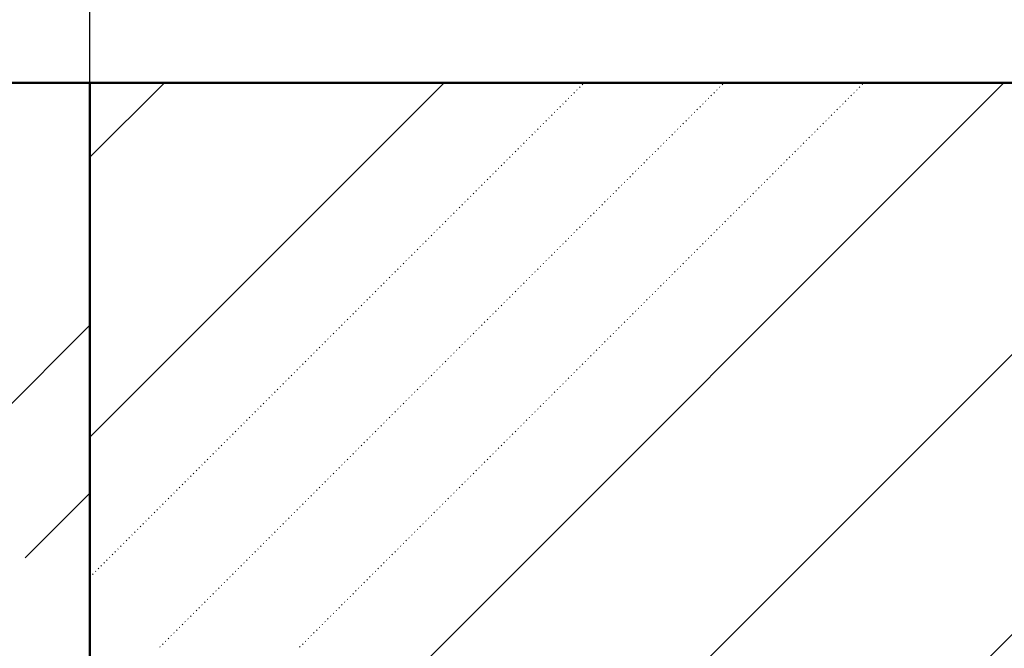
# Model space of a CAD drawing. Header units: millimetres. Extents: x 0 to 1260, y 0 to 297.
# Tile 58 of 104: x 253.44 to 259.66, y 132.18 to 136.15. Entities that reach past the tile are written whole.
import ezdxf

# ---------------------------------------------------------------- set-up
doc = ezdxf.new("R2010")
doc.units = ezdxf.units.MM
for name, pattern in [('K5LT32802', [0]), ('K5LT32806', [0]), ('K5LT_BASIC', [0]), ('K5LT_THIN', [0])]:
    doc.linetypes.add(name, pattern=pattern)
doc.layers.add('Системный слой', color=7, linetype='Continuous')
doc.styles.add('KDIMTEXTSTYLE', font='GOST_AU.SHX', dxfattribs={"width": 0.96, "oblique": 15, "height": 5})
doc.dimstyles.new('KDIMSTYLE (0.01)', dxfattribs={"dimtxt": 5, "dimasz": 1, "dimexe": 2, "dimexo": 0, "dimgap": 1, "dimtad": 1, "dimlfac": 100, "dimtxsty": 'KDIMTEXTSTYLE', "dimsah": 1, "dimcen": 0, "dimdle": 1, "dimadec": 0, "dimazin": 0, "dimtfac": 0.667, "dimtmove": 0, "dimatfit": 3, "dimfxl": 1, "dimtvp": 1, "dimtolj": 1, "dimtzin": 0, "dimarcsym": 0})

# ---------------------------------------------------------------- blocks, each defined once
blk = doc.blocks.new('U90')
at = {"layer": 'Системный слой', "color": 7, "linetype": 'K5LT32802', "lineweight": 9}
for p, q in [((253.8862, 126.4462), (263.1956, 135.7555)), ((253.8862, 133.5172), (256.1245, 135.7555)), ((253.8862, 128.2139), (261.4278, 135.7555)), ((253.8862, 135.285), (254.3567, 135.7555)), ((253.8862, 129.9817), (259.66, 135.7555))]:
    blk.add_line(p, q, dxfattribs=at)
at = {"layer": 'Системный слой', "color": 7, "linetype": 'K5LT32806', "lineweight": 18}
for p, q in [((256.9967, 135.7438), (257.0002, 135.7474)), ((257.8806, 135.7438), (257.8841, 135.7474)), ((258.7645, 135.7438), (258.768, 135.7474)), ((256.926, 135.6731), (256.9295, 135.6766)), ((256.9437, 135.6908), (256.9472, 135.6943)), ((256.9613, 135.7085), (256.9649, 135.712)), ((256.979, 135.7261), (256.9826, 135.7297)), ((257.8099, 135.6731), (257.8134, 135.6766)), ((257.8276, 135.6908), (257.8311, 135.6943)), ((257.8452, 135.7085), (257.8488, 135.712)), ((257.8629, 135.7261), (257.8664, 135.7297)), ((258.6938, 135.6731), (258.6973, 135.6766)), ((258.7114, 135.6908), (258.715, 135.6943)), ((258.7291, 135.7085), (258.7326, 135.712)), ((258.7468, 135.7261), (258.7503, 135.7297)), ((256.8553, 135.6024), (256.8588, 135.6059)), ((256.873, 135.6201), (256.8765, 135.6236)), ((256.8906, 135.6378), (256.8942, 135.6413)), ((256.9083, 135.6554), (256.9118, 135.659)), ((257.7392, 135.6024), (257.7427, 135.6059)), ((257.7568, 135.6201), (257.7604, 135.6236)), ((257.7745, 135.6378), (257.7781, 135.6413)), ((257.7922, 135.6554), (257.7957, 135.659)), ((258.623, 135.6024), (258.6266, 135.6059)), ((258.6407, 135.6201), (258.6443, 135.6236)), ((258.6584, 135.6378), (258.6619, 135.6413)), ((258.6761, 135.6554), (258.6796, 135.659)), ((256.8022, 135.5494), (256.8058, 135.5529)), ((256.8199, 135.567), (256.8235, 135.5706)), ((256.8376, 135.5847), (256.8411, 135.5883)), ((257.6861, 135.5494), (257.6897, 135.5529)), ((257.7038, 135.567), (257.7073, 135.5706)), ((257.7215, 135.5847), (257.725, 135.5883)), ((258.57, 135.5494), (258.5735, 135.5529)), ((258.5877, 135.567), (258.5912, 135.5706)), ((258.6054, 135.5847), (258.6089, 135.5883)), ((256.7315, 135.4787), (256.7351, 135.4822)), ((256.7492, 135.4963), (256.7527, 135.4999)), ((256.7669, 135.514), (256.7704, 135.5175)), ((256.7846, 135.5317), (256.7881, 135.5352)), ((257.6154, 135.4787), (257.619, 135.4822)), ((257.6331, 135.4963), (257.6366, 135.4999)), ((257.6508, 135.514), (257.6543, 135.5175)), ((257.6685, 135.5317), (257.672, 135.5352)), ((258.4993, 135.4787), (258.5028, 135.4822)), ((258.517, 135.4963), (258.5205, 135.4999)), ((258.5347, 135.514), (258.5382, 135.5175)), ((258.5523, 135.5317), (258.5559, 135.5352)), ((256.6785, 135.4256), (256.682, 135.4292)), ((256.6962, 135.4433), (256.6997, 135.4468)), ((256.7139, 135.461), (256.7174, 135.4645)), ((257.5624, 135.4256), (257.5659, 135.4292)), ((257.5801, 135.4433), (257.5836, 135.4468)), ((257.5977, 135.461), (257.6013, 135.4645)), ((258.4463, 135.4256), (258.4498, 135.4292)), ((258.4639, 135.4433), (258.4675, 135.4468)), ((258.4816, 135.461), (258.4852, 135.4645)), ((256.6078, 135.3549), (256.6113, 135.3584)), ((256.6255, 135.3726), (256.629, 135.3761)), ((256.6431, 135.3903), (256.6467, 135.3938)), ((256.6608, 135.4079), (256.6644, 135.4115)), ((257.4917, 135.3549), (257.4952, 135.3584)), ((257.5094, 135.3726), (257.5129, 135.3761)), ((257.527, 135.3903), (257.5306, 135.3938)), ((257.5447, 135.4079), (257.5482, 135.4115)), ((258.3756, 135.3549), (258.3791, 135.3584)), ((258.3932, 135.3726), (258.3968, 135.3761)), ((258.4109, 135.3903), (258.4144, 135.3938)), ((258.4286, 135.4079), (258.4321, 135.4115)), ((256.5548, 135.3019), (256.5583, 135.3054)), ((256.5724, 135.3196), (256.576, 135.3231)), ((256.5901, 135.3372), (256.5936, 135.3408)), ((257.4386, 135.3019), (257.4422, 135.3054)), ((257.4563, 135.3196), (257.4599, 135.3231)), ((257.474, 135.3372), (257.4775, 135.3408)), ((258.3225, 135.3019), (258.3261, 135.3054)), ((258.3402, 135.3196), (258.3437, 135.3231)), ((258.3579, 135.3372), (258.3614, 135.3408)), ((256.484, 135.2312), (256.4876, 135.2347)), ((256.5017, 135.2488), (256.5053, 135.2524)), ((256.5194, 135.2665), (256.5229, 135.2701)), ((256.5371, 135.2842), (256.5406, 135.2877)), ((257.3679, 135.2312), (257.3715, 135.2347)), ((257.3856, 135.2488), (257.3891, 135.2524)), ((257.4033, 135.2665), (257.4068, 135.2701)), ((257.421, 135.2842), (257.4245, 135.2877)), ((258.2518, 135.2312), (258.2554, 135.2347)), ((258.2695, 135.2488), (258.273, 135.2524)), ((258.2872, 135.2665), (258.2907, 135.2701)), ((258.3048, 135.2842), (258.3084, 135.2877)), ((256.431, 135.1781), (256.4346, 135.1817)), ((256.4487, 135.1958), (256.4522, 135.1993)), ((256.4664, 135.2135), (256.4699, 135.217)), ((257.3149, 135.1781), (257.3184, 135.1817)), ((257.3326, 135.1958), (257.3361, 135.1993)), ((257.3503, 135.2135), (257.3538, 135.217)), ((258.1988, 135.1781), (258.2023, 135.1817)), ((258.2165, 135.1958), (258.22, 135.1993)), ((258.2341, 135.2135), (258.2377, 135.217)), ((256.3603, 135.1074), (256.3638, 135.111)), ((256.378, 135.1251), (256.3815, 135.1286)), ((256.3957, 135.1428), (256.3992, 135.1463)), ((256.4133, 135.1605), (256.4169, 135.164)), ((257.2442, 135.1074), (257.2477, 135.111)), ((257.2619, 135.1251), (257.2654, 135.1286)), ((257.2795, 135.1428), (257.2831, 135.1463)), ((257.2972, 135.1605), (257.3008, 135.164)), ((258.1281, 135.1074), (258.1316, 135.111)), ((258.1457, 135.1251), (258.1493, 135.1286)), ((258.1634, 135.1428), (258.167, 135.1463)), ((258.1811, 135.1605), (258.1846, 135.164)), ((256.3073, 135.0544), (256.3108, 135.0579)), ((256.3249, 135.0721), (256.3285, 135.0756)), ((256.3426, 135.0897), (256.3462, 135.0933)), ((257.1912, 135.0544), (257.1947, 135.0579)), ((257.2088, 135.0721), (257.2124, 135.0756)), ((257.2265, 135.0897), (257.23, 135.0933)), ((258.075, 135.0544), (258.0786, 135.0579)), ((258.0927, 135.0721), (258.0963, 135.0756)), ((258.1104, 135.0897), (258.1139, 135.0933)), ((256.2366, 134.9837), (256.2401, 134.9872)), ((256.2542, 135.0014), (256.2578, 135.0049)), ((256.2719, 135.019), (256.2755, 135.0226)), ((256.2896, 135.0367), (256.2931, 135.0402)), ((257.1204, 134.9837), (257.124, 134.9872)), ((257.1381, 135.0014), (257.1417, 135.0049)), ((257.1558, 135.019), (257.1593, 135.0226)), ((257.1735, 135.0367), (257.177, 135.0402)), ((258.0043, 134.9837), (258.0079, 134.9872)), ((258.022, 135.0014), (258.0255, 135.0049)), ((258.0397, 135.019), (258.0432, 135.0226)), ((258.0574, 135.0367), (258.0609, 135.0402)), ((256.1835, 134.9306), (256.1871, 134.9342)), ((256.2012, 134.9483), (256.2047, 134.9519)), ((256.2189, 134.966), (256.2224, 134.9695)), ((257.0674, 134.9306), (257.0709, 134.9342)), ((257.0851, 134.9483), (257.0886, 134.9519)), ((257.1028, 134.966), (257.1063, 134.9695)), ((257.9513, 134.9306), (257.9548, 134.9342)), ((257.969, 134.9483), (257.9725, 134.9519)), ((257.9867, 134.966), (257.9902, 134.9695)), ((256.1128, 134.8599), (256.1164, 134.8635)), ((256.1305, 134.8776), (256.134, 134.8811)), ((256.1482, 134.8953), (256.1517, 134.8988)), ((256.1659, 134.913), (256.1694, 134.9165)), ((256.9967, 134.8599), (257.0002, 134.8635)), ((257.0144, 134.8776), (257.0179, 134.8811)), ((257.0321, 134.8953), (257.0356, 134.8988)), ((257.0497, 134.913), (257.0533, 134.9165)), ((257.8806, 134.8599), (257.8841, 134.8635)), ((257.8983, 134.8776), (257.9018, 134.8811)), ((257.9159, 134.8953), (257.9195, 134.8988)), ((257.9336, 134.913), (257.9372, 134.9165)), ((256.0598, 134.8069), (256.0633, 134.8104)), ((256.0775, 134.8246), (256.081, 134.8281)), ((256.0951, 134.8423), (256.0987, 134.8458)), ((256.9437, 134.8069), (256.9472, 134.8104)), ((256.9613, 134.8246), (256.9649, 134.8281)), ((256.979, 134.8423), (256.9826, 134.8458)), ((257.8276, 134.8069), (257.8311, 134.8104)), ((257.8452, 134.8246), (257.8488, 134.8281)), ((257.8629, 134.8423), (257.8664, 134.8458)), ((255.9891, 134.7362), (255.9926, 134.7397)), ((256.0068, 134.7539), (256.0103, 134.7574)), ((256.0244, 134.7715), (256.028, 134.7751)), ((256.0421, 134.7892), (256.0456, 134.7928)), ((256.873, 134.7362), (256.8765, 134.7397)), ((256.8906, 134.7539), (256.8942, 134.7574)), ((256.9083, 134.7715), (256.9118, 134.7751)), ((256.926, 134.7892), (256.9295, 134.7928)), ((257.7568, 134.7362), (257.7604, 134.7397)), ((257.7745, 134.7539), (257.7781, 134.7574)), ((257.7922, 134.7715), (257.7957, 134.7751)), ((257.8099, 134.7892), (257.8134, 134.7928)), ((255.936, 134.6832), (255.9396, 134.6867)), ((255.9537, 134.7008), (255.9573, 134.7044)), ((255.9714, 134.7185), (255.9749, 134.7221)), ((256.8199, 134.6832), (256.8235, 134.6867)), ((256.8376, 134.7008), (256.8411, 134.7044)), ((256.8553, 134.7185), (256.8588, 134.7221)), ((257.7038, 134.6832), (257.7073, 134.6867)), ((257.7215, 134.7008), (257.725, 134.7044)), ((257.7392, 134.7185), (257.7427, 134.7221)), ((255.8653, 134.6124), (255.8689, 134.616)), ((255.883, 134.6301), (255.8865, 134.6337)), ((255.9007, 134.6478), (255.9042, 134.6513)), ((255.9184, 134.6655), (255.9219, 134.669)), ((256.7492, 134.6124), (256.7527, 134.616)), ((256.7669, 134.6301), (256.7704, 134.6337)), ((256.7846, 134.6478), (256.7881, 134.6513)), ((256.8022, 134.6655), (256.8058, 134.669)), ((257.6331, 134.6124), (257.6366, 134.616)), ((257.6508, 134.6301), (257.6543, 134.6337)), ((257.6685, 134.6478), (257.672, 134.6513)), ((257.6861, 134.6655), (257.6897, 134.669)), ((255.8123, 134.5594), (255.8158, 134.563)), ((255.83, 134.5771), (255.8335, 134.5806)), ((255.8477, 134.5948), (255.8512, 134.5983)), ((256.6962, 134.5594), (256.6997, 134.563)), ((256.7139, 134.5771), (256.7174, 134.5806)), ((256.7315, 134.5948), (256.7351, 134.5983)), ((257.5801, 134.5594), (257.5836, 134.563)), ((257.5977, 134.5771), (257.6013, 134.5806)), ((257.6154, 134.5948), (257.619, 134.5983)), ((255.7416, 134.4887), (255.7451, 134.4922)), ((255.7593, 134.5064), (255.7628, 134.5099)), ((255.7769, 134.5241), (255.7805, 134.5276)), ((255.7946, 134.5417), (255.7982, 134.5453)), ((256.6255, 134.4887), (256.629, 134.4922)), ((256.6431, 134.5064), (256.6467, 134.5099)), ((256.6608, 134.5241), (256.6644, 134.5276)), ((256.6785, 134.5417), (256.682, 134.5453)), ((257.5094, 134.4887), (257.5129, 134.4922)), ((257.527, 134.5064), (257.5306, 134.5099)), ((257.5447, 134.5241), (257.5482, 134.5276)), ((257.5624, 134.5417), (257.5659, 134.5453)), ((255.6886, 134.4357), (255.6921, 134.4392)), ((255.7062, 134.4533), (255.7098, 134.4569)), ((255.7239, 134.471), (255.7274, 134.4746)), ((256.5724, 134.4357), (256.576, 134.4392)), ((256.5901, 134.4533), (256.5936, 134.4569)), ((256.6078, 134.471), (256.6113, 134.4746)), ((257.4563, 134.4357), (257.4599, 134.4392)), ((257.474, 134.4533), (257.4775, 134.4569)), ((257.4917, 134.471), (257.4952, 134.4746)), ((255.6178, 134.365), (255.6214, 134.3685)), ((255.6355, 134.3826), (255.6391, 134.3862)), ((255.6532, 134.4003), (255.6567, 134.4039)), ((255.6709, 134.418), (255.6744, 134.4215)), ((256.5017, 134.365), (256.5053, 134.3685)), ((256.5194, 134.3826), (256.5229, 134.3862)), ((256.5371, 134.4003), (256.5406, 134.4039)), ((256.5548, 134.418), (256.5583, 134.4215)), ((257.3856, 134.365), (257.3891, 134.3685)), ((257.4033, 134.3826), (257.4068, 134.3862)), ((257.421, 134.4003), (257.4245, 134.4039)), ((257.4386, 134.418), (257.4422, 134.4215)), ((255.5648, 134.3119), (255.5683, 134.3155)), ((255.5825, 134.3296), (255.586, 134.3331)), ((255.6002, 134.3473), (255.6037, 134.3508)), ((256.4487, 134.3119), (256.4522, 134.3155)), ((256.4664, 134.3296), (256.4699, 134.3331)), ((256.484, 134.3473), (256.4876, 134.3508)), ((257.3326, 134.3119), (257.3361, 134.3155)), ((257.3503, 134.3296), (257.3538, 134.3331)), ((257.3679, 134.3473), (257.3715, 134.3508)), ((255.4941, 134.2412), (255.4976, 134.2448)), ((255.5118, 134.2589), (255.5153, 134.2624)), ((255.5295, 134.2766), (255.533, 134.2801)), ((255.5471, 134.2943), (255.5507, 134.2978)), ((256.378, 134.2412), (256.3815, 134.2448)), ((256.3957, 134.2589), (256.3992, 134.2624)), ((256.4133, 134.2766), (256.4169, 134.2801)), ((256.431, 134.2943), (256.4346, 134.2978)), ((257.2619, 134.2412), (257.2654, 134.2448)), ((257.2795, 134.2589), (257.2831, 134.2624)), ((257.2972, 134.2766), (257.3008, 134.2801)), ((257.3149, 134.2943), (257.3184, 134.2978)), ((255.4411, 134.1882), (255.4446, 134.1917)), ((255.4587, 134.2059), (255.4623, 134.2094)), ((255.4764, 134.2235), (255.48, 134.2271)), ((256.3249, 134.1882), (256.3285, 134.1917)), ((256.3426, 134.2059), (256.3462, 134.2094)), ((256.3603, 134.2235), (256.3638, 134.2271)), ((257.2088, 134.1882), (257.2124, 134.1917)), ((257.2265, 134.2059), (257.23, 134.2094)), ((257.2442, 134.2235), (257.2477, 134.2271)), ((255.3704, 134.1175), (255.3739, 134.121)), ((255.388, 134.1352), (255.3916, 134.1387)), ((255.4057, 134.1528), (255.4092, 134.1564)), ((255.4234, 134.1705), (255.4269, 134.174)), ((256.2542, 134.1175), (256.2578, 134.121)), ((256.2719, 134.1352), (256.2755, 134.1387)), ((256.2896, 134.1528), (256.2931, 134.1564)), ((256.3073, 134.1705), (256.3108, 134.174)), ((257.1381, 134.1175), (257.1417, 134.121)), ((257.1558, 134.1352), (257.1593, 134.1387)), ((257.1735, 134.1528), (257.177, 134.1564)), ((257.1912, 134.1705), (257.1947, 134.174)), ((255.2996, 134.0468), (255.3032, 134.0503)), ((255.3173, 134.0644), (255.3209, 134.068)), ((255.335, 134.0821), (255.3385, 134.0857)), ((255.3527, 134.0998), (255.3562, 134.1033)), ((256.1835, 134.0468), (256.1871, 134.0503)), ((256.2012, 134.0644), (256.2047, 134.068)), ((256.2189, 134.0821), (256.2224, 134.0857)), ((256.2366, 134.0998), (256.2401, 134.1033)), ((257.0674, 134.0468), (257.0709, 134.0503)), ((257.0851, 134.0644), (257.0886, 134.068)), ((257.1028, 134.0821), (257.1063, 134.0857)), ((257.1204, 134.0998), (257.124, 134.1033)), ((255.2466, 133.9937), (255.2501, 133.9973)), ((255.2643, 134.0114), (255.2678, 134.0149)), ((255.282, 134.0291), (255.2855, 134.0326)), ((256.1305, 133.9937), (256.134, 133.9973)), ((256.1482, 134.0114), (256.1517, 134.0149)), ((256.1659, 134.0291), (256.1694, 134.0326)), ((257.0144, 133.9937), (257.0179, 133.9973)), ((257.0321, 134.0114), (257.0356, 134.0149)), ((257.0497, 134.0291), (257.0533, 134.0326)), ((255.1759, 133.923), (255.1794, 133.9266)), ((255.1936, 133.9407), (255.1971, 133.9442)), ((255.2113, 133.9584), (255.2148, 133.9619)), ((255.2289, 133.9761), (255.2325, 133.9796)), ((256.0598, 133.923), (256.0633, 133.9266)), ((256.0775, 133.9407), (256.081, 133.9442)), ((256.0951, 133.9584), (256.0987, 133.9619)), ((256.1128, 133.9761), (256.1164, 133.9796)), ((256.9437, 133.923), (256.9472, 133.9266)), ((256.9613, 133.9407), (256.9649, 133.9442)), ((256.979, 133.9584), (256.9826, 133.9619)), ((256.9967, 133.9761), (257.0002, 133.9796)), ((255.1229, 133.87), (255.1264, 133.8735)), ((255.1405, 133.8877), (255.1441, 133.8912)), ((255.1582, 133.9053), (255.1618, 133.9089)), ((256.0068, 133.87), (256.0103, 133.8735)), ((256.0244, 133.8877), (256.028, 133.8912)), ((256.0421, 133.9053), (256.0456, 133.9089)), ((256.8906, 133.87), (256.8942, 133.8735)), ((256.9083, 133.8877), (256.9118, 133.8912)), ((256.926, 133.9053), (256.9295, 133.9089)), ((255.0522, 133.7993), (255.0557, 133.8028)), ((255.0698, 133.817), (255.0734, 133.8205)), ((255.0875, 133.8346), (255.091, 133.8382)), ((255.1052, 133.8523), (255.1087, 133.8558)), ((255.936, 133.7993), (255.9396, 133.8028)), ((255.9537, 133.817), (255.9573, 133.8205)), ((255.9714, 133.8346), (255.9749, 133.8382)), ((255.9891, 133.8523), (255.9926, 133.8558)), ((256.8199, 133.7993), (256.8235, 133.8028)), ((256.8376, 133.817), (256.8411, 133.8205)), ((256.8553, 133.8346), (256.8588, 133.8382)), ((256.873, 133.8523), (256.8765, 133.8558)), ((254.9991, 133.7462), (255.0027, 133.7498)), ((255.0168, 133.7639), (255.0203, 133.7675)), ((255.0345, 133.7816), (255.038, 133.7851)), ((255.883, 133.7462), (255.8865, 133.7498)), ((255.9007, 133.7639), (255.9042, 133.7675)), ((255.9184, 133.7816), (255.9219, 133.7851)), ((256.7669, 133.7462), (256.7704, 133.7498)), ((256.7846, 133.7639), (256.7881, 133.7675)), ((256.8022, 133.7816), (256.8058, 133.7851)), ((254.9284, 133.6755), (254.9319, 133.6791)), ((254.9461, 133.6932), (254.9496, 133.6967)), ((254.9638, 133.7109), (254.9673, 133.7144)), ((254.9814, 133.7286), (254.985, 133.7321)), ((255.8123, 133.6755), (255.8158, 133.6791)), ((255.83, 133.6932), (255.8335, 133.6967)), ((255.8477, 133.7109), (255.8512, 133.7144)), ((255.8653, 133.7286), (255.8689, 133.7321)), ((256.6962, 133.6755), (256.6997, 133.6791)), ((256.7139, 133.6932), (256.7174, 133.6967)), ((256.7315, 133.7109), (256.7351, 133.7144)), ((256.7492, 133.7286), (256.7527, 133.7321)), ((254.8754, 133.6225), (254.8789, 133.626)), ((254.8931, 133.6402), (254.8966, 133.6437)), ((254.9107, 133.6579), (254.9143, 133.6614)), ((255.7593, 133.6225), (255.7628, 133.626)), ((255.7769, 133.6402), (255.7805, 133.6437)), ((255.7946, 133.6579), (255.7982, 133.6614)), ((256.6431, 133.6225), (256.6467, 133.626)), ((256.6608, 133.6402), (256.6644, 133.6437)), ((256.6785, 133.6579), (256.682, 133.6614)), ((254.8047, 133.5518), (254.8082, 133.5553)), ((254.8223, 133.5695), (254.8259, 133.573)), ((254.84, 133.5871), (254.8436, 133.5907)), ((254.8577, 133.6048), (254.8612, 133.6084)), ((255.6886, 133.5518), (255.6921, 133.5553)), ((255.7062, 133.5695), (255.7098, 133.573)), ((255.7239, 133.5871), (255.7274, 133.5907)), ((255.7416, 133.6048), (255.7451, 133.6084)), ((256.5724, 133.5518), (256.576, 133.5553)), ((256.5901, 133.5695), (256.5936, 133.573)), ((256.6078, 133.5871), (256.6113, 133.5907)), ((256.6255, 133.6048), (256.629, 133.6084)), ((254.7516, 133.4988), (254.7552, 133.5023)), ((254.7693, 133.5164), (254.7728, 133.52)), ((254.787, 133.5341), (254.7905, 133.5376)), ((255.6355, 133.4988), (255.6391, 133.5023)), ((255.6532, 133.5164), (255.6567, 133.52)), ((255.6709, 133.5341), (255.6744, 133.5376)), ((256.5194, 133.4988), (256.5229, 133.5023)), ((256.5371, 133.5164), (256.5406, 133.52)), ((256.5548, 133.5341), (256.5583, 133.5376)), ((254.6809, 133.428), (254.6845, 133.4316)), ((254.6986, 133.4457), (254.7021, 133.4493)), ((254.7163, 133.4634), (254.7198, 133.4669)), ((254.734, 133.4811), (254.7375, 133.4846)), ((255.5648, 133.428), (255.5683, 133.4316)), ((255.5825, 133.4457), (255.586, 133.4493)), ((255.6002, 133.4634), (255.6037, 133.4669)), ((255.6178, 133.4811), (255.6214, 133.4846)), ((256.4487, 133.428), (256.4522, 133.4316)), ((256.4664, 133.4457), (256.4699, 133.4493)), ((256.484, 133.4634), (256.4876, 133.4669)), ((256.5017, 133.4811), (256.5053, 133.4846)), ((254.6279, 133.375), (254.6314, 133.3785)), ((254.6456, 133.3927), (254.6491, 133.3962)), ((254.6632, 133.4104), (254.6668, 133.4139)), ((255.5118, 133.375), (255.5153, 133.3785)), ((255.5295, 133.3927), (255.533, 133.3962)), ((255.5471, 133.4104), (255.5507, 133.4139)), ((256.3957, 133.375), (256.3992, 133.3785)), ((256.4133, 133.3927), (256.4169, 133.3962)), ((256.431, 133.4104), (256.4346, 133.4139)), ((254.5572, 133.3043), (254.5607, 133.3078)), ((254.5749, 133.322), (254.5784, 133.3255)), ((254.5925, 133.3397), (254.5961, 133.3432)), ((254.6102, 133.3573), (254.6138, 133.3609)), ((255.4411, 133.3043), (255.4446, 133.3078)), ((255.4587, 133.322), (255.4623, 133.3255)), ((255.4764, 133.3397), (255.48, 133.3432)), ((255.4941, 133.3573), (255.4976, 133.3609)), ((256.3249, 133.3043), (256.3285, 133.3078)), ((256.3426, 133.322), (256.3462, 133.3255)), ((256.3603, 133.3397), (256.3638, 133.3432)), ((256.378, 133.3573), (256.3815, 133.3609)), ((254.5041, 133.2513), (254.5077, 133.2548)), ((254.5218, 133.2689), (254.5254, 133.2725)), ((254.5395, 133.2866), (254.543, 133.2902)), ((255.388, 133.2513), (255.3916, 133.2548)), ((255.4057, 133.2689), (255.4092, 133.2725)), ((255.4234, 133.2866), (255.4269, 133.2902)), ((256.2719, 133.2513), (256.2755, 133.2548)), ((256.2896, 133.2689), (256.2931, 133.2725)), ((256.3073, 133.2866), (256.3108, 133.2902)), ((254.4334, 133.1806), (254.437, 133.1841)), ((254.4511, 133.1982), (254.4547, 133.2018)), ((254.4688, 133.2159), (254.4723, 133.2194)), ((254.4865, 133.2336), (254.49, 133.2371)), ((255.3173, 133.1806), (255.3209, 133.1841)), ((255.335, 133.1982), (255.3385, 133.2018)), ((255.3527, 133.2159), (255.3562, 133.2194)), ((255.3704, 133.2336), (255.3739, 133.2371)), ((256.2012, 133.1806), (256.2047, 133.1841)), ((256.2189, 133.1982), (256.2224, 133.2018)), ((256.2366, 133.2159), (256.2401, 133.2194)), ((256.2542, 133.2336), (256.2578, 133.2371)), ((254.3804, 133.1275), (254.3839, 133.1311)), ((254.3981, 133.1452), (254.4016, 133.1487)), ((254.4158, 133.1629), (254.4193, 133.1664)), ((255.2643, 133.1275), (255.2678, 133.1311)), ((255.282, 133.1452), (255.2855, 133.1487)), ((255.2996, 133.1629), (255.3032, 133.1664)), ((256.1482, 133.1275), (256.1517, 133.1311)), ((256.1659, 133.1452), (256.1694, 133.1487)), ((256.1835, 133.1629), (256.1871, 133.1664)), ((254.3097, 133.0568), (254.3132, 133.0603)), ((254.3274, 133.0745), (254.3309, 133.078)), ((254.3451, 133.0922), (254.3486, 133.0957)), ((254.3627, 133.1098), (254.3663, 133.1134)), ((255.1936, 133.0568), (255.1971, 133.0603)), ((255.2113, 133.0745), (255.2148, 133.078)), ((255.2289, 133.0922), (255.2325, 133.0957)), ((255.2466, 133.1098), (255.2501, 133.1134)), ((256.0775, 133.0568), (256.081, 133.0603)), ((256.0951, 133.0745), (256.0987, 133.078)), ((256.1128, 133.0922), (256.1164, 133.0957)), ((256.1305, 133.1098), (256.134, 133.1134)), ((254.2567, 133.0038), (254.2602, 133.0073)), ((254.2743, 133.0215), (254.2779, 133.025)), ((254.292, 133.0391), (254.2956, 133.0427)), ((255.1405, 133.0038), (255.1441, 133.0073)), ((255.1582, 133.0215), (255.1618, 133.025)), ((255.1759, 133.0391), (255.1794, 133.0427)), ((256.0244, 133.0038), (256.028, 133.0073)), ((256.0421, 133.0215), (256.0456, 133.025)), ((256.0598, 133.0391), (256.0633, 133.0427)), ((254.186, 132.9331), (254.1895, 132.9366)), ((254.2036, 132.9507), (254.2072, 132.9543)), ((254.2213, 132.9684), (254.2248, 132.972)), ((254.239, 132.9861), (254.2425, 132.9896)), ((255.0698, 132.9331), (255.0734, 132.9366)), ((255.0875, 132.9507), (255.091, 132.9543)), ((255.1052, 132.9684), (255.1087, 132.972)), ((255.1229, 132.9861), (255.1264, 132.9896)), ((255.9537, 132.9331), (255.9573, 132.9366)), ((255.9714, 132.9507), (255.9749, 132.9543)), ((255.9891, 132.9684), (255.9926, 132.972)), ((256.0068, 132.9861), (256.0103, 132.9896)), ((254.1329, 132.88), (254.1365, 132.8836)), ((254.1506, 132.8977), (254.1541, 132.9013)), ((254.1683, 132.9154), (254.1718, 132.9189)), ((255.0168, 132.88), (255.0203, 132.8836)), ((255.0345, 132.8977), (255.038, 132.9013)), ((255.0522, 132.9154), (255.0557, 132.9189)), ((255.9007, 132.88), (255.9042, 132.8836)), ((255.9184, 132.8977), (255.9219, 132.9013)), ((255.936, 132.9154), (255.9396, 132.9189)), ((254.0622, 132.8093), (254.0657, 132.8129)), ((254.0799, 132.827), (254.0834, 132.8305)), ((254.0976, 132.8447), (254.1011, 132.8482)), ((254.1152, 132.8624), (254.1188, 132.8659)), ((254.9461, 132.8093), (254.9496, 132.8129)), ((254.9638, 132.827), (254.9673, 132.8305)), ((254.9814, 132.8447), (254.985, 132.8482)), ((254.9991, 132.8624), (255.0027, 132.8659)), ((255.83, 132.8093), (255.8335, 132.8129)), ((255.8477, 132.827), (255.8512, 132.8305)), ((255.8653, 132.8447), (255.8689, 132.8482)), ((255.883, 132.8624), (255.8865, 132.8659)), ((254.0092, 132.7563), (254.0127, 132.7598)), ((254.0269, 132.774), (254.0304, 132.7775)), ((254.0445, 132.7916), (254.0481, 132.7952)), ((254.8931, 132.7563), (254.8966, 132.7598)), ((254.9107, 132.774), (254.9143, 132.7775)), ((254.9284, 132.7916), (254.9319, 132.7952)), ((255.7769, 132.7563), (255.7805, 132.7598)), ((255.7946, 132.774), (255.7982, 132.7775)), ((255.8123, 132.7916), (255.8158, 132.7952)), ((253.9385, 132.6856), (253.942, 132.6891)), ((253.9561, 132.7033), (253.9597, 132.7068)), ((253.9738, 132.7209), (253.9774, 132.7245)), ((253.9915, 132.7386), (253.995, 132.7422)), ((254.8223, 132.6856), (254.8259, 132.6891)), ((254.84, 132.7033), (254.8436, 132.7068)), ((254.8577, 132.7209), (254.8612, 132.7245)), ((254.8754, 132.7386), (254.8789, 132.7422)), ((255.7062, 132.6856), (255.7098, 132.6891)), ((255.7239, 132.7033), (255.7274, 132.7068)), ((255.7416, 132.7209), (255.7451, 132.7245)), ((255.7593, 132.7386), (255.7628, 132.7422)), ((253.8862, 132.6333), (253.889, 132.6361)), ((253.9031, 132.6502), (253.9066, 132.6538)), ((253.9208, 132.6679), (253.9243, 132.6714)), ((254.7693, 132.6325), (254.7728, 132.6361)), ((254.787, 132.6502), (254.7905, 132.6538)), ((254.8047, 132.6679), (254.8082, 132.6714)), ((255.6532, 132.6325), (255.6567, 132.6361)), ((255.6709, 132.6502), (255.6744, 132.6538)), ((255.6886, 132.6679), (255.6921, 132.6714)), ((254.6986, 132.5618), (254.7021, 132.5654)), ((254.7163, 132.5795), (254.7198, 132.5831)), ((254.734, 132.5972), (254.7375, 132.6007)), ((254.7516, 132.6149), (254.7552, 132.6184)), ((255.5825, 132.5618), (255.586, 132.5654)), ((255.6002, 132.5795), (255.6037, 132.5831)), ((255.6178, 132.5972), (255.6214, 132.6007)), ((255.6355, 132.6149), (255.6391, 132.6184)), ((254.6456, 132.5088), (254.6491, 132.5123)), ((254.6632, 132.5265), (254.6668, 132.53)), ((254.6809, 132.5442), (254.6845, 132.5477)), ((255.5295, 132.5088), (255.533, 132.5123)), ((255.5471, 132.5265), (255.5507, 132.53)), ((255.5648, 132.5442), (255.5683, 132.5477)), ((254.5749, 132.4381), (254.5784, 132.4416)), ((254.5925, 132.4558), (254.5961, 132.4593)), ((254.6102, 132.4735), (254.6138, 132.477)), ((254.6279, 132.4911), (254.6314, 132.4947)), ((255.4587, 132.4381), (255.4623, 132.4416)), ((255.4764, 132.4558), (255.48, 132.4593)), ((255.4941, 132.4735), (255.4976, 132.477)), ((255.5118, 132.4911), (255.5153, 132.4947)), ((254.5041, 132.3674), (254.5077, 132.3709)), ((254.5218, 132.3851), (254.5254, 132.3886)), ((254.5395, 132.4027), (254.543, 132.4063)), ((254.5572, 132.4204), (254.5607, 132.424)), ((255.388, 132.3674), (255.3916, 132.3709)), ((255.4057, 132.3851), (255.4092, 132.3886)), ((255.4234, 132.4027), (255.4269, 132.4063)), ((255.4411, 132.4204), (255.4446, 132.424)), ((254.4511, 132.3144), (254.4547, 132.3179)), ((254.4688, 132.332), (254.4723, 132.3356)), ((254.4865, 132.3497), (254.49, 132.3532)), ((255.335, 132.3144), (255.3385, 132.3179)), ((255.3527, 132.332), (255.3562, 132.3356)), ((255.3704, 132.3497), (255.3739, 132.3532)), ((254.3804, 132.2436), (254.3839, 132.2472)), ((254.3981, 132.2613), (254.4016, 132.2649)), ((254.4158, 132.279), (254.4193, 132.2825)), ((254.4334, 132.2967), (254.437, 132.3002)), ((255.2643, 132.2436), (255.2678, 132.2472)), ((255.282, 132.2613), (255.2855, 132.2649)), ((255.2996, 132.279), (255.3032, 132.2825)), ((255.3173, 132.2967), (255.3209, 132.3002)), ((254.3274, 132.1906), (254.3309, 132.1941)), ((254.3451, 132.2083), (254.3486, 132.2118)), ((254.3627, 132.226), (254.3663, 132.2295)), ((255.2113, 132.1906), (255.2148, 132.1941)), ((255.2289, 132.2083), (255.2325, 132.2118)), ((255.2466, 132.226), (255.2501, 132.2295))]:
    blk.add_line(p, q, dxfattribs=at)
blk = doc.blocks.new('KDIMARROW_03')
at = {"layer": 'Системный слой', "color": 0, "linetype": 'K5LT_THIN', "lineweight": 18}
for p, q in [((-1.0605, -1.0605), (1.0605, 1.0605)), ((0, 0), (-1, 0)), ((0, 0), (2, 0))]:
    blk.add_line(p, q, dxfattribs=at)
blk = doc.blocks.new('U123')
at = {"layer": 'Системный слой', "color": 7, "linetype": 'K5LT32802', "lineweight": 9}
for p, q in [((252.4174, 132.7555), (253.8862, 134.2243)), ((253.4781, 132.7555), (253.8862, 133.1637))]:
    blk.add_line(p, q, dxfattribs=at)

msp = doc.modelspace()

# ---------------------------------------------------------------- linework, layer by layer
at = {"layer": 'Системный слой', "color": 7, "linetype": 'K5LT_BASIC', "lineweight": 50}
for p, q in [((233.38516, 135.7555), (273.88623, 135.7555)), ((253.88623, 135.7555), (253.88623, 111.86544))]:
    msp.add_line(p, q, dxfattribs=at)

# ---------------------------------------------------------------- block references
at = {"layer": 'Системный слой'}
for name in ['U123', 'U90']:
    msp.add_blockref(name, (0, 0), dxfattribs=at)

# ---------------------------------------------------------------- dimensions: what is measured, and where the dimension line sits
at = {"layer": 'Системный слой', "color": 7}
msp.add_linear_dim(base=(253.88623, 144.98955), p1=(217.89444, 135.7555), p2=(253.88623, 126.17325), location=(235.89034, 144.98955), text='\\H3.5;\\W0.965;\\Q0;\\H3.5;\\W0.965;\\Q0;\\Q0;3600', dimstyle='KDIMSTYLE (0.01)', override={"dimexo": 0, "dimblk1": 'KDIMARROW_03', "dimblk2": 'KDIMARROW_03', "dimse1": 0, "dimse2": 0, "dimclrt": 7, "dimtolj": 1}, dxfattribs=at).render()

doc.saveas('drawing.dxf')
